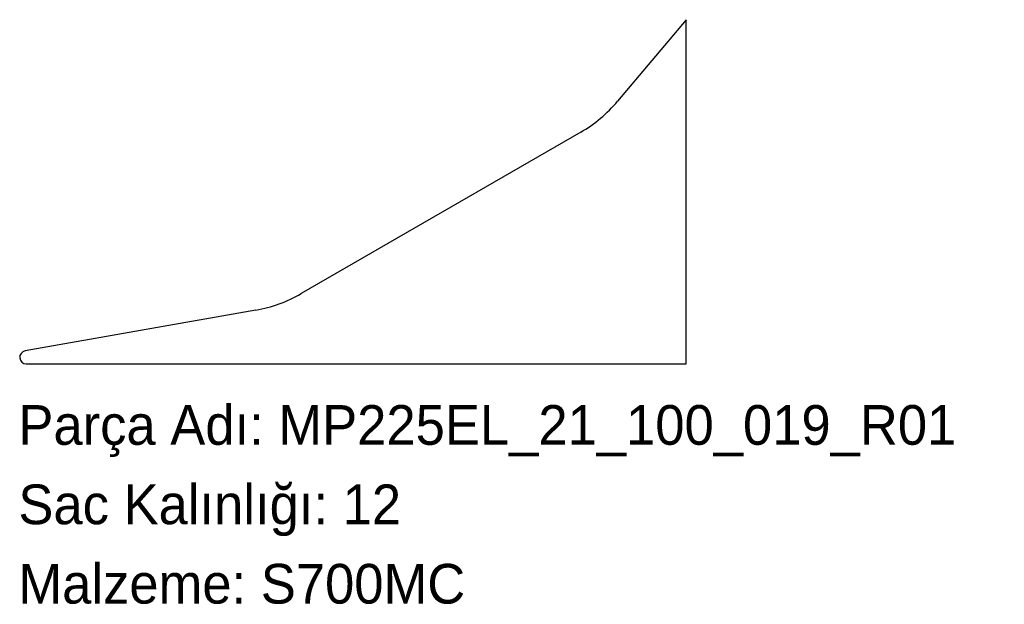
# Model space of a CAD drawing. Header units: millimetres. Extents: x 0 to 298, y -72 to 104.
import ezdxf

# ---------------------------------------------------------------- set-up
doc = ezdxf.new("R2010")
doc.units = ezdxf.units.MM
doc.linetypes.add('SLD-Katı', pattern=[0])
doc.linetypes.add('SLD-Sürekli', pattern=[0])
doc.layers.add('METIN', color=96, linetype='SLD-Katı')
doc.styles.add('SLDTEXTSTYLE0', font='ARIAL.TTF', dxfattribs={"width": 0.948, "bigfont": 'bigfont'})
doc.styles.add('SLDTEXTSTYLE1', font='ARIAL.TTF', dxfattribs={"width": 0.948})

msp = doc.modelspace()

# ---------------------------------------------------------------- linework, layer by layer
at = {"color": 7, "linetype": 'SLD-Sürekli', "lineweight": 25}
for p, q in [((201.87, 104.47), (181.19, 79.83)), ((201.87, 0.4), (201.87, 104.47)), ((170.02, 70.45), (85.5, 21.66)), ((71.79, 16.67), (2.05, 4.37)), ((2.4, 0.4), (201.87, 0.4))]:
    msp.add_line(p, q, dxfattribs=at)
for centre, radius, start, end in [((149.02, 106.83), 42, 300, 320), ((64.5, 58.03), 42, 280, 300), ((2.4, 2.4), 2, 100, 270)]:
    msp.add_arc(centre, radius, start, end, dxfattribs=at)

# ---------------------------------------------------------------- texts
at = {"layer": 'METIN', "char_height": 12, "attachment_point": 1}
for s, insert, style in [('Parça Adı: MP225EL_21_100_019_R01', (0, -12.03), 'SLDTEXTSTYLE0'), ('Sac Kalınlığı: 12', (0, -36.03), 'SLDTEXTSTYLE0'), ('Malzeme: S700MC', (0, -60.03), 'SLDTEXTSTYLE1')]:
    msp.add_mtext(s, dxfattribs=dict(at, insert=insert, style=style))

doc.saveas('drawing.dxf')
